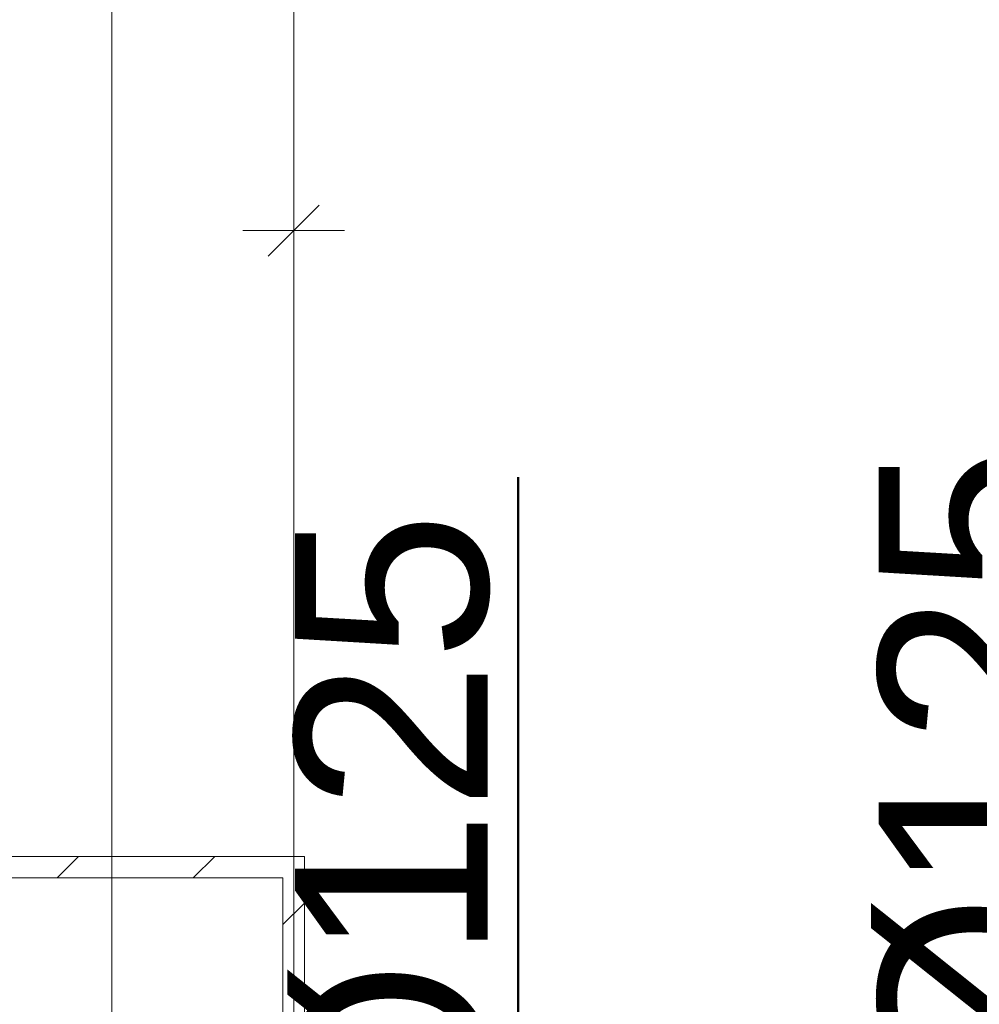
# Model space of a CAD drawing. Header units: millimetres. Extents: x 178516 to 426772, y -178579 to -115871.
# Tile 16 of 256: x 220681 to 221578, y -134257 to -133336. Entities that reach past the tile are written whole.
import ezdxf

# ---------------------------------------------------------------- set-up
doc = ezdxf.new("R2010")
doc.units = ezdxf.units.MM
doc.header["$MEASUREMENT"] = 0
doc.layers.get('0').update_dxf_attribs({"color": 252, "lineweight": 5})
for name, color, linetype, lineweight in [('IS_wywiew sanitarny', 30, 'Continuous', 50), ('Nowe_! NAZWY POM_Nr_pióra__19', 252, 'Continuous', 5), ('Nowe_220-A Ściany', 252, 'Continuous', 5), ('Nowe_220-A Ściany_Nr_pióra__87', 252, 'Continuous', 5), ('Nowe_Nowe_220(1)-A Ściany zewnętrzne_Nr_pióra__57', 252, 'Continuous', 5)]:
    doc.layers.add(name, color=color, linetype=linetype, lineweight=lineweight)
doc.styles.add('WE12', font='arial.ttf')

# ---------------------------------------------------------------- blocks, each defined once
blk = doc.blocks.new('podkład 20251118')
at = {"color": 252, "linetype": 'Continuous', "lineweight": 5}
for p, q in [((220913.36, -133557.2), (220960.86, -133509.7)), ((220960.86, -133509.7), (220913.36, -133557.2)), ((220937.11, -133533.45), (220889.61, -133533.45)), ((220937.11, -133533.45), (220984.61, -133533.45))]:
    blk.add_line(p, q, dxfattribs=at)
at = {"layer": 'Nowe_! NAZWY POM_Nr_pióra__19', "color": 252, "linetype": 'Continuous', "lineweight": 5}
blk.add_line((220767.11, -135078.45), (220767.11, -133178.45), dxfattribs=at)
at = {"layer": 'Nowe_220-A Ściany', "color": 252, "linetype": 'Continuous', "lineweight": 5}
for p, q in [((220716.01, -134138.45), (220736.01, -134118.45)), ((220843.29, -134138.45), (220863.29, -134118.45)), ((220927.11, -134181.91), (220947.11, -134161.91))]:
    blk.add_line(p, q, dxfattribs=at)
at = {"layer": 'Nowe_220-A Ściany_Nr_pióra__87', "color": 252, "linetype": 'Continuous', "lineweight": 5}
for p, q in [((220947.11, -134118.45), (220527.11, -134118.45)), ((220947.11, -135078.45), (220947.11, -134118.45)), ((220507.11, -134138.45), (220927.11, -134138.45)), ((220927.11, -134138.45), (220927.11, -135078.45))]:
    blk.add_line(p, q, dxfattribs=at)
at = {"layer": 'Nowe_Nowe_220(1)-A Ściany zewnętrzne_Nr_pióra__57', "color": 252, "linetype": 'Continuous', "lineweight": 5}
blk.add_line((220937.11, -134518.45), (220937.11, -133178.45), dxfattribs=at)

msp = doc.modelspace()

# ---------------------------------------------------------------- linework, layer by layer
at = {"layer": 'IS_wywiew sanitarny'}
msp.add_lwpolyline([(221146.97, -134862.3), (221146.97, -133763.76), (221146.97, -133763.76)], dxfattribs=at)

# ---------------------------------------------------------------- block references
msp.add_blockref('podkład 20251118', (0, 0))

# ---------------------------------------------------------------- texts
at = {"layer": 'IS_wywiew sanitarny', "char_height": 180, "width": 932.2337, "attachment_point": 5, "rotation": 90, "style": 'WE12'}
for insert in [(221577.13, -134041.33), (221031.7, -134103.42)]:
    msp.add_mtext('%%C125', dxfattribs=dict(at, insert=insert))

doc.saveas('drawing.dxf')
